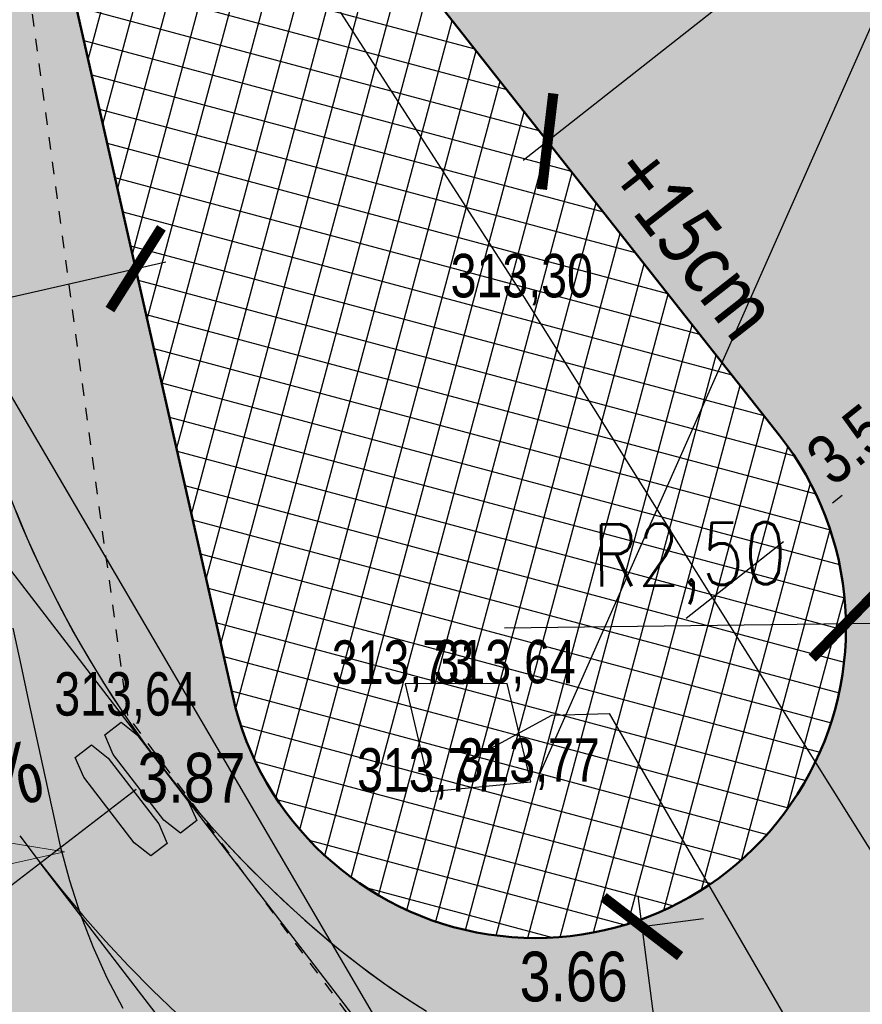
# Model space of a CAD drawing. Extents: x -783215 to -782699, y -1044860 to -1044498.
# Tile 39 of 60: x -783089.31 to -783082.52, y -1044674.37 to -1044666.44. Entities that reach past the tile are written whole.
import ezdxf

# ---------------------------------------------------------------- set-up
doc = ezdxf.new("R2010")
doc.units = 0
doc.header["$MEASUREMENT"] = 0
doc.header["$PDSIZE"] = 0.2
doc.linetypes.add('HIDDEN', pattern=[0.375, 0.25, -0.125])
doc.linetypes.add('ČERCHOVANÁX2', pattern=[2, 1, -0.5, 0, -0.5])
doc.layers.get('0').update_dxf_attribs({"linetype": 'CONTINUOUS'})
doc.layers.get('Defpoints').update_dxf_attribs({"linetype": 'CONTINUOUS'})
for name, color, linetype in [('51_DRAHY_KOL_SITUACE', 21, 'CONTINUOUS'), ('51_OSY_NAPRAV_SITUACE', 51, 'CONTINUOUS'), ('51_VNEJSI_OBRYS_SITUACE', 4, 'CONTINUOUS'), ('51_VOZIDLO', 7, 'CONTINUOUS'), ('A-zeleň návrh', 84, 'CONTINUOUS'), ('A_kóty', 1, 'CONTINUOUS'), ('A_PŘÍČNÉ ŘEZY', 6, 'CONTINUOUS'), ('A_výšky a sklony', 1, 'CONTINUOUS'), ('S_kabely NN', 92, 'SILVNNO'), ('Z_hrany ploch', 7, 'CONTINUOUS')]:
    doc.layers.add(name, color=color, linetype=linetype)
for name, color, linetype, lineweight in [('K_VOZOVKA', 242, 'CONTINUOUS', 50), ('KN_hranice pozemků', 140, 'CONTINUOUS', 30), ('popis obrubníků', 1, 'CONTINUOUS', 25), ('Z_VÝŠKY', 7, 'CONTINUOUS', 9), ('Z_VÝŠKY NETISK', 252, 'CONTINUOUS', 9), ('šrafy-živice', 9, 'CONTINUOUS', 13)]:
    doc.layers.add(name, color=color, linetype=linetype, lineweight=lineweight)
doc.styles.add('Legend', font='calibri.ttf')
doc.styles.add('ROMANS', font='romans.shx', dxfattribs={"width": 0.8})
doc.styles.add('Style-cs_Working', font='cs_Working.shx')
doc.styles.add('znacky', font='arial.ttf')
doc.linetypes.add('SILVNNN', pattern='A,2,-2,2,-6.5,[28,civil.shx,S=1,R=0,X=0,Y=0],-6.5', length=19)
doc.linetypes.add('SILVNNO', pattern='A,7,-6.5,[28,civil.shx,S=1,R=0,X=0,Y=0],-6.5', length=20)
doc.dimstyles.new('situ 250', dxfattribs={"dimscale": 0.25, "dimtxt": 2, "dimasz": 2.2, "dimexe": 2, "dimexo": 2, "dimgap": 0.8, "dimtad": 1, "dimrnd": 0.05, "dimzin": 3, "dimtxsty": 'ROMANS', "dimblk": 'ARCHTICK', "dimcen": 0.09, "dimdle": 1, "dimadec": 1, "dimazin": 3, "dimtfac": 1, "dimtofl": 0, "dimtmove": 0, "dimatfit": 2, "dimldrblk": 'TerminatorOpen_0.5', "dimfxl": 4, "dimfxlon": 1, "dimfrac": 2, "dimtzin": 3, "dimarcsym": 0})

# ---------------------------------------------------------------- blocks, each defined once
blk = doc.blocks.new('_ArchTick')
at = {"color": 0, "linetype": 'ByBlock', "const_width": 0.15}
blk.add_lwpolyline([(-0.5, -0.5), (0.5, 0.5)], dxfattribs=at)
blk = doc.blocks.new('*D26')
at = {"layer": 'A_kóty', "color": 0, "linetype": 'ByBlock', "lineweight": -2, "ltscale": 2500, "transparency": 16777216}
for p, q in [((-783093.0051, -1044669.496), (-783088.129, -1044668.3898)), ((-783088.3728, -1044668.4451), (-783088.2622, -1044668.9327)), ((-783092.7613, -1044669.4407), (-783092.6507, -1044669.9283))]:
    blk.add_line(p, q, dxfattribs=at)
at = {"layer": 'Defpoints', "color": 0, "linetype": 'ByBlock', "ltscale": 2500, "transparency": 16777216}
for p in [(-783088.3947, -1044668.3488), (-783088.3728, -1044668.4451), (-783092.7832, -1044669.3444)]:
    blk.add_point(p, dxfattribs=at)
at = {"layer": 'A_kóty', "color": 0, "linetype": 'ByBlock', "lineweight": -2, "ltscale": 2500, "transparency": 16777216, "xscale": 0.55, "yscale": 0.55, "zscale": 0.55}
for p, rotation in [((-783088.3728, -1044668.4451), 12.78212360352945), ((-783092.7613, -1044669.4407), 192.7821236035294)]:
    blk.add_blockref('_ArchTick', p, dxfattribs=dict(at, rotation=rotation))
at = {"layer": 'A_kóty', "color": 0, "linetype": 'ByBlock', "ltscale": 2500, "transparency": 16777216, "insert": (-783090.6772, -1044668.4576), "char_height": 0.5, "attachment_point": 5, "rotation": 12.78212, "style": 'ROMANS'}
blk.add_mtext('4,50', dxfattribs=at)
blk = doc.blocks.new('TerminatorOpen_0.5')
at = {"color": 0, "linetype": 'ByBlock', "lineweight": -2}
for q in [(-1, 0.25), (-1, 0), (-1, -0.25)]:
    blk.add_line((0, 0), q, dxfattribs=at)
blk = doc.blocks.new('*D27')
at = {"layer": 'A_kóty', "color": 0, "linetype": 'ByBlock', "lineweight": -2, "ltscale": 2500, "transparency": 16777216}
for p, q in [((-783084.3298, -1044673.4953), (-783083.2322, -1044681.9722)), ((-783084.2977, -1044673.7432), (-783083.8018, -1044673.679)), ((-783083.2643, -1044681.7242), (-783082.7685, -1044681.66))]:
    blk.add_line(p, q, dxfattribs=at)
at = {"layer": 'Defpoints', "color": 0, "linetype": 'ByBlock', "ltscale": 2500, "transparency": 16777216}
for p in [(-783084.7475, -1044673.8015), (-783083.2643, -1044681.7242), (-783083.7141, -1044681.7825)]:
    blk.add_point(p, dxfattribs=at)
at = {"layer": 'A_kóty', "color": 0, "linetype": 'ByBlock', "lineweight": -2, "ltscale": 2500, "transparency": 16777216, "xscale": 0.55, "yscale": 0.55, "zscale": 0.55}
for p, rotation in [((-783084.2977, -1044673.7432), 97.37746334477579), ((-783083.2643, -1044681.7242), 277.3774633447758)]:
    blk.add_blockref('_ArchTick', p, dxfattribs=dict(at, rotation=rotation))
at = {"layer": 'A_kóty', "color": 0, "linetype": 'ByBlock', "ltscale": 2500, "transparency": 16777216, "insert": (-783083.2875, -1044677.6698), "char_height": 0.5, "attachment_point": 5, "rotation": 277.37746, "style": 'ROMANS'}
blk.add_mtext('8,00', dxfattribs=at)
blk = doc.blocks.new('*D29')
at = {"layer": 'A_kóty', "color": 0, "linetype": 'ByBlock', "lineweight": -2, "ltscale": 2500, "transparency": 16777216}
blk.add_line((-783085.4037, -1044671.338), (-783082.404, -1044671.2985), dxfattribs=at)
at = {"layer": 'Defpoints', "color": 0, "linetype": 'ByBlock', "ltscale": 2500, "transparency": 16777216}
for p in [(-783082.654, -1044671.3018), (-783085.1538, -1044671.3347)]:
    blk.add_point(p, dxfattribs=at)
at = {"layer": 'A_kóty', "color": 0, "linetype": 'ByBlock', "lineweight": -2, "ltscale": 2500, "transparency": 16777216, "xscale": 0.55, "yscale": 0.55, "zscale": 0.55, "rotation": 0.7541124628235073}
blk.add_blockref('_ArchTick', (-783082.654, -1044671.3018), dxfattribs=at)
at = {"layer": 'A_kóty', "color": 0, "linetype": 'ByBlock', "ltscale": 2500, "transparency": 16777216, "insert": (-783083.9104, -1044670.8207), "char_height": 0.5, "attachment_point": 5, "rotation": 0.75411, "style": 'ROMANS'}
blk.add_mtext('R2,50', dxfattribs=at)
blk = doc.blocks.new('*D77')
at = {"layer": 'A_kóty', "color": 0, "lineweight": -2, "ltscale": 0.2, "transparency": 16777216}
for p, q in [((-783079.6741, -1044662.1382), (-783078.8593, -1044663.1718)), ((-783078.9725, -1044662.6243), (-783085.2523, -1044667.575)), ((-783085.056, -1044667.4202), (-783084.7464, -1044667.8129))]:
    blk.add_line(p, q, dxfattribs=at)
at = {"layer": 'Defpoints', "color": 0, "ltscale": 0.2, "transparency": 16777216}
for p in [(-783079.9836, -1044661.7456), (-783085.0567, -1044667.4193), (-783085.056, -1044667.4202)]:
    blk.add_point(p, dxfattribs=at)
at = {"layer": 'A_kóty', "color": 0, "lineweight": -2, "ltscale": 0.2, "transparency": 16777216, "xscale": 0.55, "yscale": 0.55, "zscale": 0.55}
for p, rotation in [((-783079.1688, -1044662.7791), 38.25025620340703), ((-783085.056, -1044667.4202), 218.250256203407)]:
    blk.add_blockref('_ArchTick', p, dxfattribs=dict(at, rotation=rotation))
at = {"layer": 'A_kóty', "color": 0, "ltscale": 0.2, "transparency": 16777216, "insert": (-783082.4205, -1044664.7089), "char_height": 0.5, "attachment_point": 5, "rotation": 38.25026, "style": 'ROMANS'}
blk.add_mtext('7,50', dxfattribs=at)

msp = doc.modelspace()

# ---------------------------------------------------------------- hatches: boundary and pattern name
at = {"layer": '51_VOZIDLO', "linetype": 'ByBlock', "true_color": 0x2f8dd0, "transparency": 33554560}
h = msp.add_hatch(color=142, dxfattribs=at)
h.dxf.hatch_style = 2
h.paths.add_polyline_path([(-783082.8767, -1044679.323), (-783090.1954, -1044669.8132), (-783092.1766, -1044671.3379), (-783084.8579, -1044680.8477)])
at = {"layer": '51_VOZIDLO', "linetype": 'ByBlock', "transparency": 33554560}
h = msp.add_hatch(color=9, dxfattribs=at)
h.dxf.hatch_style = 2
h.paths.add_polyline_path([(-783087.949, -1044672.7321), (-783087.8804, -1044672.8896), (-783088.0124, -1044672.9913), (-783088.1471, -1044672.8846), (-783088.5537, -1044672.3563), (-783088.6223, -1044672.1988), (-783088.4902, -1044672.0971), (-783088.3556, -1044672.2038)])
h = msp.add_hatch(color=9, dxfattribs=at)
h.dxf.hatch_style = 2
h.paths.add_polyline_path([(-783088.1867, -1044672.9151), (-783088.1181, -1044673.0726), (-783088.2502, -1044673.1742), (-783088.3848, -1044673.0676), (-783088.7914, -1044672.5393), (-783088.8601, -1044672.3818), (-783088.728, -1044672.2801), (-783088.5933, -1044672.3868)])
at = {"layer": 'A-zeleň návrh', "linetype": 'ByBlock', "ltscale": 2500}
h = msp.add_hatch(dxfattribs=at)
h.set_pattern_fill('ANSI37', color=256, scale=2, angle=30)
h.set_pattern_definition([(75, (0, 0), (-0.24148145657, 0.064704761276), []), (165, (0, 0), (-0.064704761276, -0.24148145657), [])])
h.paths.add_polyline_path([(-783087.3001, -1044664.5731, 0.799268), (-783089.0606, -1044665.4134), (-783087.5918, -1044671.8878, 1.251144), (-783083.1903, -1044669.7871)])
at = {"layer": 'šrafy-živice', "ltscale": 0.2}
h = msp.add_hatch(color=256, dxfattribs=at)
h.dxf.hatch_style = 1
edge = h.paths.add_edge_path()
edge.add_line((-783070.1184, -1044674.2521), (-783086.4155, -1044653.5916))
edge.add_line((-783086.4155, -1044653.5916), (-783087.9471, -1044651.6499))
edge.add_arc((-783084.7212, -1044649.1395), 4.0876, 143.00909, 217.88969, ccw=False)
edge.add_line((-783087.9861, -1044646.68), (-783088.4191, -1044646.4299))
edge.add_arc((-783084.7198, -1044649.1422), 4.587, 143.75098, 217.89347)
edge.add_line((-783088.3397, -1044651.9595), (-783086.8081, -1044653.9013))
edge.add_line((-783086.8081, -1044653.9013), (-783091.9609, -1044657.9633))
edge.add_line((-783091.9609, -1044657.9633), (-783096.4277, -1044653.152))
edge.add_arc((-783098.9927, -1044655.5333), 3.5, 42.87269, 67.48061)
edge.add_line((-783097.6522, -1044652.3001), (-783098.0285, -1044652.1441))
edge.add_line((-783098.0285, -1044652.1441), (-783098.201, -1044652.588))
edge.add_line((-783098.201, -1044652.588), (-783098.2091, -1044652.6105))
edge.add_line((-783098.2091, -1044652.6105), (-783097.8437, -1044652.762))
edge.add_arc((-783098.9927, -1044655.5333), 3, 12.78212, 67.48061, ccw=False)
edge.add_line((-783096.067, -1044654.8695), (-783091.1923, -1044676.3569))
edge.add_arc((-783093.1427, -1044676.7993), 2, -83.61988, 12.78212, ccw=False)
edge.add_line((-783092.9205, -1044678.787), (-783093.4174, -1044678.8425))
edge.add_line((-783093.4174, -1044678.8425), (-783092.9729, -1044682.8177))
edge.add_line((-783092.9729, -1044682.8177), (-783075.8431, -1044680.9024))
edge.add_arc((-783075.5098, -1044683.8838), 3, 8.24136, 96.38012, ccw=False)
edge.add_line((-783072.5408, -1044683.4537), (-783067.7165, -1044716.7611))
edge.add_arc((-783073.6546, -1044717.6212), 6, -43.15293, 8.24136, ccw=False)
edge.add_line((-783069.2774, -1044721.7249), (-783072.7119, -1044725.3883))
edge.add_arc((-783063.9575, -1044733.5956), 12, 136.84707, 187.76067)
edge.add_line((-783075.8476, -1044735.2161), (-783075.6516, -1044736.6541))
edge.add_line((-783075.6516, -1044736.6541), (-783070.963, -1044736.0151))
edge.add_line((-783070.963, -1044736.0151), (-783071.0218, -1044735.5673))
edge.add_arc((-783065.073, -1044734.7855), 6, 136.84707, 187.48693, ccw=False)
edge.add_line((-783069.4502, -1044730.6818), (-783065.4845, -1044726.4518))
edge.add_arc((-783061.1073, -1044730.5555), 6, 82.6908, 136.84701, ccw=False)
edge.add_line((-783060.344, -1044724.6043), (-783055.5473, -1044725.213))
edge.add_line((-783055.5473, -1044725.213), (-783054.922, -1044720.286))
edge.add_arc((-783052.4109, -1044710.5675), 10.0377, 189.46998, 255.51275, ccw=False)
edge.add_line((-783062.3118, -1044712.219), (-783066.6384, -1044682.3475))
edge.add_arc((-783083.4628, -1044684.7843), 17, 8.24136, 38.28266)
edge = h.paths.add_edge_path(flags=16)
edge.add_line((-783087.5918, -1044671.8878), (-783089.0606, -1044665.4134))
edge.add_arc((-783088.0854, -1044665.1921), 1, 38.24519, 192.78212, ccw=False)
edge.add_line((-783087.3001, -1044664.5731), (-783083.1903, -1044669.7871))
edge.add_arc((-783085.1538, -1044671.3347), 2.5, -167.21788, 38.24519, ccw=False)

# ---------------------------------------------------------------- linework, layer by layer
at = {"layer": '51_DRAHY_KOL_SITUACE', "linetype": 'ByBlock'}
for p, q in [((-783089.3384, -1044670.396), (-783089.2456, -1044670.6168)), ((-783089.2456, -1044670.6168), (-783089.1469, -1044670.8351)), ((-783089.1469, -1044670.8351), (-783089.0423, -1044671.0506)), ((-783089.0423, -1044671.0506), (-783088.9319, -1044671.2631)), ((-783088.9319, -1044671.2631), (-783088.8158, -1044671.4725)), ((-783089.361, -1044671.3396), (-783089.2978, -1044671.6341)), ((-783088.8158, -1044671.4725), (-783088.694, -1044671.6787)), ((-783089.2978, -1044671.6341), (-783089.2344, -1044671.9286)), ((-783088.694, -1044671.6787), (-783088.5666, -1044671.8815)), ((-783089.2344, -1044671.9286), (-783089.1707, -1044672.223)), ((-783088.5666, -1044671.8815), (-783088.4338, -1044672.0808)), ((-783088.4338, -1044672.0808), (-783088.2957, -1044672.2763)), ((-783089.1707, -1044672.223), (-783089.1069, -1044672.5173)), ((-783088.2957, -1044672.2763), (-783088.1523, -1044672.468)), ((-783088.1523, -1044672.468), (-783088.0037, -1044672.6557)), ((-783089.1069, -1044672.5173), (-783089.0428, -1044672.8116)), ((-783088.0037, -1044672.6557), (-783087.8501, -1044672.8393)), ((-783089.0428, -1044672.8116), (-783088.9812, -1044673.094)), ((-783087.8501, -1044672.8393), (-783087.6916, -1044673.0186)), ((-783087.6916, -1044673.0186), (-783087.5282, -1044673.1935)), ((-783088.9812, -1044673.094), (-783088.9069, -1044673.3705)), ((-783087.5282, -1044673.1935), (-783087.3602, -1044673.3639)), ((-783088.9069, -1044673.3705), (-783088.8195, -1044673.6401)), ((-783087.3602, -1044673.3639), (-783087.1875, -1044673.5297)), ((-783087.1875, -1044673.5297), (-783087.0105, -1044673.6907)), ((-783088.8195, -1044673.6401), (-783088.7186, -1044673.902)), ((-783087.0105, -1044673.6907), (-783086.879, -1044673.8048)), ((-783086.879, -1044673.8048), (-783086.7495, -1044673.9127)), ((-783088.7186, -1044673.902), (-783088.604, -1044674.1554)), ((-783086.7495, -1044673.9127), (-783086.6224, -1044674.0142)), ((-783086.6224, -1044674.0142), (-783086.4978, -1044674.1091)), ((-783088.604, -1044674.1554), (-783088.4755, -1044674.3991)), ((-783086.4978, -1044674.1091), (-783086.3761, -1044674.1975)), ((-783086.3761, -1044674.1975), (-783086.2576, -1044674.2792)), ((-783086.2576, -1044674.2792), (-783086.1425, -1044674.3542)), ((-783086.1425, -1044674.3542), (-783086.0313, -1044674.4226))]:
    msp.add_line(p, q, dxfattribs=at)
at = {"layer": '51_OSY_NAPRAV_SITUACE', "linetype": 'ByBlock'}
for p, q in [((-783089.3067, -1044673.0114), (-783089.1429, -1044673.2303)), ((-783089.1429, -1044673.2303), (-783088.9732, -1044673.4447)), ((-783088.9732, -1044673.4447), (-783088.7978, -1044673.6544)), ((-783088.7978, -1044673.6544), (-783088.6167, -1044673.8592)), ((-783088.6167, -1044673.8592), (-783088.4301, -1044674.059)), ((-783088.4301, -1044674.059), (-783088.2382, -1044674.2537)), ((-783088.2382, -1044674.2537), (-783088.041, -1044674.443))]:
    msp.add_line(p, q, dxfattribs=at)
at = {"layer": '51_VNEJSI_OBRYS_SITUACE', "linetype": 'ByBlock'}
for p, q in [((-783089.3833, -1044670.2849), (-783089.2935, -1044670.507)), ((-783089.2935, -1044670.507), (-783089.1978, -1044670.7266)), ((-783089.1978, -1044670.7266), (-783089.0961, -1044670.9435)), ((-783089.0961, -1044670.9435), (-783088.9886, -1044671.1576)), ((-783088.9886, -1044671.1576), (-783088.8753, -1044671.3686)), ((-783088.8753, -1044671.3686), (-783088.7563, -1044671.5765)), ((-783088.7563, -1044671.5765), (-783088.6317, -1044671.781)), ((-783088.6317, -1044671.781), (-783088.5016, -1044671.982)), ((-783088.5016, -1044671.982), (-783088.3661, -1044672.1795)), ((-783088.3661, -1044672.1795), (-783088.2253, -1044672.3731)), ((-783088.2253, -1044672.3731), (-783088.0793, -1044672.5628)), ((-783088.0793, -1044672.5628), (-783087.9282, -1044672.7485)), ((-783087.9282, -1044672.7485), (-783087.772, -1044672.93)), ((-783087.772, -1044672.93), (-783087.6111, -1044673.1072)), ((-783087.6111, -1044673.1072), (-783087.4453, -1044673.2799)), ((-783087.4453, -1044673.2799), (-783087.275, -1044673.448)), ((-783087.275, -1044673.448), (-783087.1001, -1044673.6114)), ((-783087.1001, -1044673.6114), (-783086.9453, -1044673.7484)), ((-783086.9453, -1044673.7484), (-783086.8148, -1044673.8594)), ((-783086.8148, -1044673.8594), (-783086.6865, -1044673.9641)), ((-783086.6865, -1044673.9641), (-783086.5606, -1044674.0624)), ((-783086.5606, -1044674.0624), (-783086.4375, -1044674.154)), ((-783086.4375, -1044674.154), (-783086.3174, -1044674.2391)), ((-783086.3174, -1044674.2391), (-783086.2005, -1044674.3175)), ((-783086.2005, -1044674.3175), (-783086.0874, -1044674.3892))]:
    msp.add_line(p, q, dxfattribs=at)
at = {"layer": '51_VOZIDLO', "color": 7, "linetype": 'ByBlock', "true_color": 0x000000}
for p, q in [((-783082.8767, -1044679.323), (-783090.1954, -1044669.8132)), ((-783088.6223, -1044672.1988), (-783088.4902, -1044672.0971)), ((-783088.4902, -1044672.0971), (-783088.3556, -1044672.2038)), ((-783088.5537, -1044672.3563), (-783088.6223, -1044672.1988)), ((-783088.3556, -1044672.2038), (-783087.949, -1044672.7321)), ((-783088.8601, -1044672.3818), (-783088.728, -1044672.2801)), ((-783088.728, -1044672.2801), (-783088.5933, -1044672.3868)), ((-783088.7914, -1044672.5393), (-783088.8601, -1044672.3818)), ((-783088.5933, -1044672.3868), (-783088.1867, -1044672.9151)), ((-783088.1471, -1044672.8846), (-783088.5537, -1044672.3563)), ((-783088.3848, -1044673.0676), (-783088.7914, -1044672.5393)), ((-783089.9156, -1044673.825), (-783088.3702, -1044672.6357)), ((-783087.949, -1044672.7321), (-783087.8804, -1044672.8896)), ((-783088.0124, -1044672.9913), (-783088.1471, -1044672.8846)), ((-783087.8804, -1044672.8896), (-783088.0124, -1044672.9913)), ((-783088.1867, -1044672.9151), (-783088.1181, -1044673.0726)), ((-783088.2502, -1044673.1742), (-783088.3848, -1044673.0676)), ((-783088.1181, -1044673.0726), (-783088.2502, -1044673.1742)), ((-783085.6055, -1044677.8268, 0.0068), (-783089.1429, -1044673.2303))]:
    msp.add_line(p, q, dxfattribs=at)
at = {"layer": 'A_PŘÍČNÉ ŘEZY', "linetype": 'ČERCHOVANÁX2'}
msp.add_lwpolyline([(-783083.9413, -1044671.2603), (-783079.2305, -1044667.5444), (-783069.8088, -1044660.1125)], dxfattribs=at)
at = {"layer": 'A_výšky a sklony', "lineweight": 15, "ltscale": 0.1}
msp.add_lwpolyline([(-783090.2934, -1044673.4427), (-783088.945, -1044673.1399), (-783089.6738, -1044673.0217)], dxfattribs=at)
at = {"layer": 'K_VOZOVKA', "linetype": 'ByBlock', "ltscale": 2500}
msp.add_lwpolyline([(-783087.3001, -1044664.5731, 0.799268), (-783089.0606, -1044665.4134), (-783087.5918, -1044671.8878, 1.251144), (-783083.1903, -1044669.7871)], format="xyb", close=True, dxfattribs=at)
at = {"layer": 'KN_hranice pozemků', "linetype": 'Continuous'}
msp.add_line((-783100.77, -1044650), (-783085.1, -1044676.78), dxfattribs=at).dxf.unprotected_set("ltscale", 0)
at = {"layer": 'S_kabely NN', "linetype": 'SILVNNN', "ltscale": 0.2, "flags": 128}
msp.add_lwpolyline([(-783075.75, -1044651.36), (-783085.119, -1044672.509)], dxfattribs=at)
at = {"layer": 'S_kabely NN', "ltscale": 0.2, "flags": 128}
msp.add_lwpolyline([(-783085.552, -1044672.328), (-783085.023, -1044672.041), (-783084.56, -1044672.026), (-783082.113, -1044676.25), (-783080.492, -1044679.871), (-783078.459, -1044685.249), (-783075.269, -1044708.468)], dxfattribs=at)
at = {"layer": 'Z_hrany ploch', "linetype": 'Continuous'}
for p, q in [((-783090.048, -1044661.214), (-783085.246, -1044668.676)), ((-783085.246, -1044668.676), (-783081.402, -1044674.816)), ((-783085.383, -1044671.784), (-783086.203, -1044671.788)), ((-783085.19, -1044672.577), (-783085.383, -1044671.784)), ((-783086.203, -1044671.788), (-783085.999, -1044672.656)), ((-783085.999, -1044672.656), (-783085.19, -1044672.577))]:
    msp.add_line(p, q, dxfattribs=at).dxf.unprotected_set("ltscale", 0)
at = {"layer": 'Z_hrany ploch', "linetype": 'HIDDEN'}
for p, q in [((-783088.437, -1044672.044), (-783089.314, -1044665.58)), ((-783086.195, -1044675.084), (-783088.437, -1044672.044))]:
    msp.add_line(p, q, dxfattribs=at).dxf.unprotected_set("ltscale", 0)

# ---------------------------------------------------------------- texts
at = {"layer": 'A_výšky a sklony', "color": 5, "style": 'znacky', "width": 0.8}
msp.add_text('3.51', height=0.4, rotation=38.47773, dxfattribs=at).set_placement((-783082.7604, -1044670.2092))
at = {"layer": 'A_výšky a sklony', "style": 'znacky', "width": 0.8}
msp.add_text('4,5%%%', height=0.5, rotation=13.04645, dxfattribs=at).set_placement((-783090.3255, -1044673.0035))
at = {"layer": 'A_výšky a sklony', "color": 5, "style": 'znacky', "width": 0.8}
for s, p in [('3.87', (-783088.3585, -1044672.7437)), ('3.66', (-783085.2816, -1044674.3449))]:
    msp.add_text(s, height=0.4, dxfattribs=at).set_placement(p)
at = {"layer": 'popis obrubníků', "style": 'Legend', "width": 0.8}
msp.add_text('+15cm', height=0.5, rotation=308.10144, dxfattribs=at).set_placement((-783084.5962, -1044667.7199))
at = {"layer": 'Z_VÝŠKY', "linetype": 'Continuous', "style": 'Style-cs_Working', "width": 0.8}
for s, p in [('313,30', (-783085.837, -1044668.676)), ('313,73', (-783086.794, -1044671.788)), ('313,64', (-783089.028, -1044672.044)), ('313,77', (-783086.59, -1044672.656))]:
    msp.add_text(s, height=0.35, dxfattribs=at).set_placement(p)
at = {"layer": 'Z_VÝŠKY NETISK', "linetype": 'Continuous', "style": 'Style-cs_Working', "width": 0.8}
for s, p in [('313,64', (-783085.974, -1044671.784)), ('313,77', (-783085.781, -1044672.577))]:
    msp.add_text(s, height=0.35, dxfattribs=at).set_placement(p)

# ---------------------------------------------------------------- dimensions: what is measured, and where the dimension line sits
at = {"layer": 'A_kóty', "ltscale": 0.2}
dim = msp.add_linear_dim(base=(-783085.056, -1044667.4202), p1=(-783079.9836, -1044661.7456), p2=(-783085.0567, -1044667.4193), angle=218.25026, dimstyle='situ 250', override={"dimtmove": 1}, dxfattribs=at)
dim.commit()
dim.dimension.update_dxf_attribs({"geometry": '*D77', "text_midpoint": (-783082.4205, -1044664.7089)})
at = {"layer": 'A_kóty', "linetype": 'ByBlock', "ltscale": 2500}
dim = msp.add_aligned_dim(p1=(-783092.7832, -1044669.3444), p2=(-783088.3947, -1044668.3488), distance=-0.0988, dimstyle='situ 250', dxfattribs=at)
dim.commit()
dim.dimension.update_dxf_attribs({"geometry": '*D26', "text_midpoint": (-783090.6772, -1044668.4576)})
dim = msp.add_radius_dim(center=(-783085.1538, -1044671.3347), mpoint=(-783082.654, -1044671.3018), dimstyle='situ 250', dxfattribs=at)
dim.commit()
dim.dimension.update_dxf_attribs({"geometry": '*D29', "text_midpoint": (-783083.9104, -1044670.8207)})
dim = msp.add_aligned_dim(p1=(-783084.7475, -1044673.8015), p2=(-783083.7141, -1044681.7825), distance=0.4535, text='8,00', dimstyle='situ 250', dxfattribs=at)
dim.commit()
dim.dimension.update_dxf_attribs({"geometry": '*D27', "text_midpoint": (-783083.2875, -1044677.6698)})

doc.saveas('drawing.dxf')
